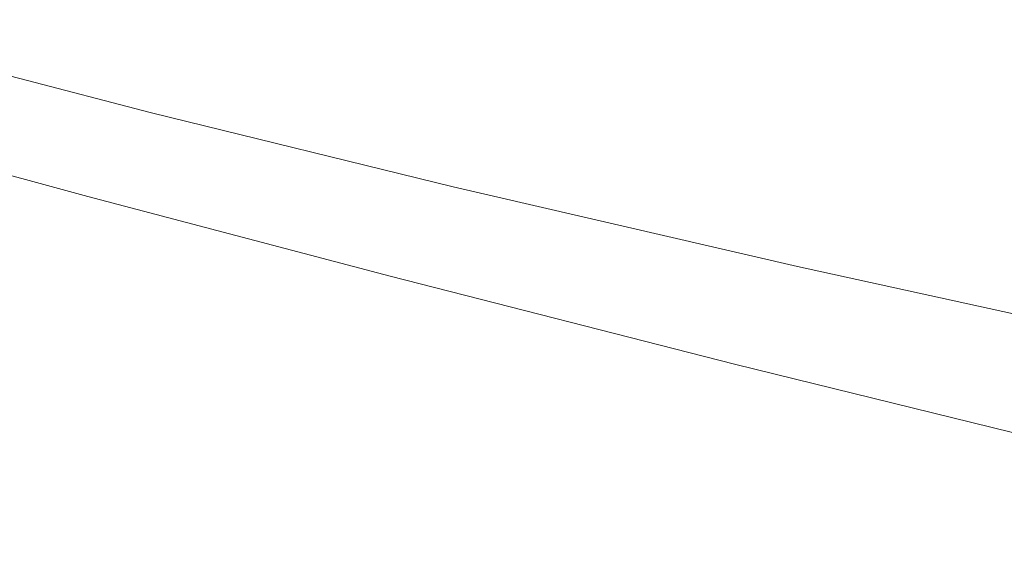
# Model space of a CAD drawing. Header units: millimetres. Extents: x 3925 to 5043, y -86 to 778.
# Tile 10 of 256: x 4030.77 to 4035.37, y 121.71 to 124.22. Entities that reach past the tile are written whole.
import ezdxf

# ---------------------------------------------------------------- set-up
doc = ezdxf.new("R2010")
doc.units = ezdxf.units.MM
doc.header["$LTSCALE"] = 46.255
doc.layers.add('H30K-TOP-COVDXF_CONTINUOUS_LINE', color=7, linetype='CONTINUOUS')

msp = doc.modelspace()

# ---------------------------------------------------------------- linework, layer by layer
at = {"layer": 'H30K-TOP-COVDXF_CONTINUOUS_LINE', "color": 7, "linetype": 'Continuous', "lineweight": 0}
for p, q in [((4032.7938, 123.4407), (4034.4012, 123.0686)), ((4032.4996, 123.0234), (4034.106, 122.6129))]:
    msp.add_line(p, q, dxfattribs=at)
for points in [[(4029.0457, 124.4141), (4030.1436, 124.1104), (4031.3856, 123.7866), (4032.7938, 123.4407)], [(4028.7373, 124.0443), (4029.843, 123.7351), (4031.0898, 123.3958), (4032.4996, 123.0234)], [(4034.4012, 123.0686), (4036.2531, 122.6625), (4038.3573, 122.2198), (4040.6073, 121.7547), (4042.8259, 121.2913), (4044.9064, 120.8418)], [(4034.106, 122.6129), (4035.9549, 122.1578), (4038.0546, 121.6616), (4040.2988, 121.1504), (4042.5099, 120.6579), (4044.5815, 120.1975)]]:
    msp.add_lwpolyline(points, dxfattribs=at)

doc.saveas('drawing.dxf')
